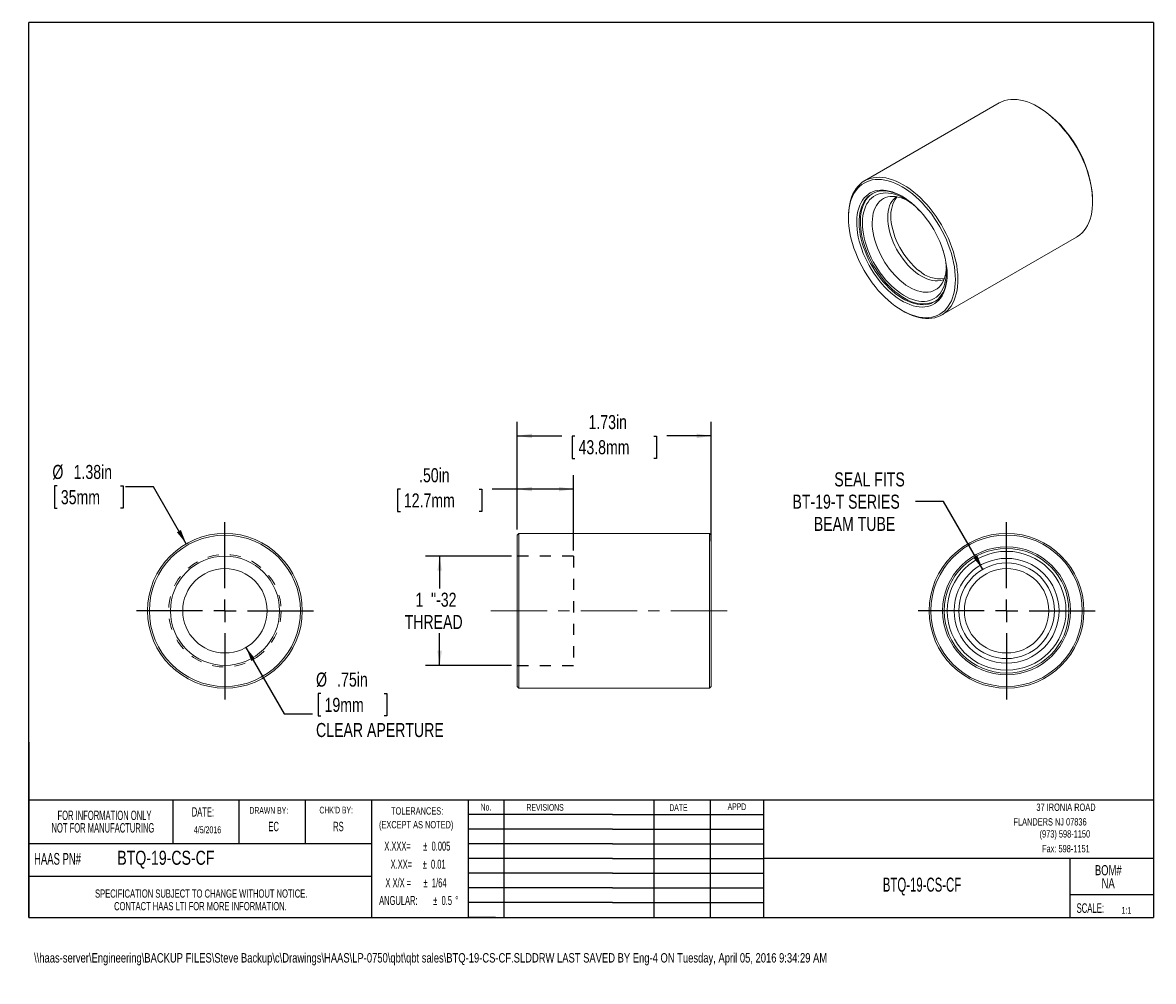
# Model space of a CAD drawing. Header units: inches. Extents: x 0.4 to 10.5, y -0.3 to 8.2.
import ezdxf

# ---------------------------------------------------------------- set-up
doc = ezdxf.new("R2010")
doc.units = ezdxf.units.IN
doc.header["$MEASUREMENT"] = 0
doc.linetypes.add('CENTERX2', pattern=[0.8, 0.5, -0.1, 0.1, -0.1])
doc.linetypes.add('HIDDEN', pattern=[0.075, 0.05, -0.025])
for name, color, linetype in [('BORDERA', 7, 'Continuous'), ('DIMENTION', 7, 'Continuous'), ('FORMAT', 7, 'Continuous'), ('SLD-0', 7, 'Continuous')]:
    doc.layers.add(name, color=color, linetype=linetype)
doc.styles.add('SLDTEXTSTYLE0', font='TXT', dxfattribs={"width": 0.7})
doc.styles.add('SLDTEXTSTYLE1', font='TXT', dxfattribs={"width": 0.605})
doc.styles.add('SLDTEXTSTYLE2', font='TXT', dxfattribs={"width": 0.575})
doc.styles.add('SLDTEXTSTYLE3', font='TXT', dxfattribs={"width": 0.75})
doc.dimstyles.new('SLDDIMSTYLE0', dxfattribs={"dimtxt": 0.125, "dimasz": 0.13, "dimexe": 0, "dimexo": 0.0625, "dimgap": 0.03125, "dimtad": 0, "dimtih": 1, "dimtoh": 1, "dimrnd": 1e-09, "dimzin": 4, "dimdsep": 46, "dimtxsty": 'SLDTEXTSTYLE3', "dimsah": 1, "dimcen": 0.09, "dimadec": 0, "dimazin": 1, "dimtfac": 1, "dimtofl": 0, "dimtmove": 0, "dimatfit": 3, "dimfxl": 1, "dimfrac": 2, "dimtolj": 1, "dimtzin": 12, "dimarcsym": 0})
doc.dimstyles.new('SLDDIMSTYLE1', dxfattribs={"dimtxt": 0.125, "dimasz": 0.13, "dimexe": 0, "dimexo": 0.0625, "dimgap": 0.03125, "dimtad": 0, "dimtih": 1, "dimtoh": 1, "dimdec": 0, "dimrnd": 1e-09, "dimzin": 12, "dimdsep": 46, "dimtxsty": 'SLDTEXTSTYLE3', "dimsah": 1, "dimcen": 0.09, "dimadec": 0, "dimazin": 3, "dimtfac": 1, "dimtdec": 0, "dimtofl": 0, "dimtmove": 0, "dimatfit": 3, "dimfxl": 1, "dimfrac": 2, "dimtolj": 1, "dimtzin": 12, "dimarcsym": 0})
doc.dimstyles.new('SLDDIMSTYLE2', dxfattribs={"dimtxt": 0.125, "dimasz": 0.13, "dimexe": 0, "dimexo": 0.0625, "dimgap": 0.03125, "dimtad": 0, "dimtih": 1, "dimtoh": 1, "dimrnd": 1e-09, "dimzin": 12, "dimdsep": 46, "dimtxsty": 'SLDTEXTSTYLE3', "dimsah": 1, "dimcen": 0.09, "dimadec": 0, "dimazin": 3, "dimtfac": 1, "dimtofl": 0, "dimtmove": 0, "dimatfit": 3, "dimfxl": 1, "dimfrac": 2, "dimtolj": 1, "dimtzin": 12, "dimarcsym": 0})
doc.dimstyles.new('SLDDIMSTYLE3', dxfattribs={"dimtxt": 0.125, "dimasz": 0.13, "dimexe": 0, "dimexo": 0.0625, "dimgap": 0.03125, "dimtad": 0, "dimtih": 1, "dimtoh": 1, "dimrnd": 1e-09, "dimzin": 12, "dimdsep": 46, "dimtxsty": 'SLDTEXTSTYLE3', "dimsah": 1, "dimcen": 0, "dimadec": 0, "dimazin": 3, "dimtfac": 1, "dimtofl": 0, "dimtmove": 0, "dimatfit": 3, "dimfxl": 1, "dimfrac": 2, "dimtolj": 1, "dimtzin": 12, "dimarcsym": 0})
doc.dimstyles.new('SLDDIMSTYLE4', dxfattribs={"dimtxt": 0.125, "dimasz": 0.13, "dimexe": 0, "dimexo": 0.0625, "dimgap": 0.03125, "dimtad": 0, "dimtih": 1, "dimtoh": 1, "dimrnd": 1e-09, "dimzin": 12, "dimdsep": 46, "dimtxsty": 'SLDTEXTSTYLE3', "dimsah": 1, "dimcen": 0, "dimadec": 0, "dimazin": 3, "dimtfac": 1, "dimtofl": 0, "dimtmove": 0, "dimatfit": 3, "dimfxl": 1, "dimfrac": 2, "dimtolj": 1, "dimtzin": 12, "dimarcsym": 0})

# ---------------------------------------------------------------- blocks, each defined once
blk = doc.blocks.new('SW_NOTE_0')
at = {"layer": 'FORMAT', "color": 0, "char_height": 0.09, "attachment_point": 2, "style": 'SLDTEXTSTYLE0'}
for s, insert in [('BOM#', (0.176, 0.116)), ('NA', (0.175, 0))]:
    blk.add_mtext(s, dxfattribs=dict(at, insert=insert))
blk = doc.blocks.new('SW_NOTE_1')
at = {"layer": 'FORMAT', "color": 0, "char_height": 0.08333, "attachment_point": 2, "style": 'SLDTEXTSTYLE1'}
for s, insert in [('FOR INFORMATION ONLY', (0.568, 0.107)), ('NOT FOR MANUFACTURING', (0.554, -0.004))]:
    blk.add_mtext(s, dxfattribs=dict(at, insert=insert))
blk = doc.blocks.new('SW_NOTE_2')
at = {"layer": 'FORMAT', "color": 0, "char_height": 0.08, "attachment_point": 1, "style": 'SLDTEXTSTYLE1'}
for s, insert in [('ANGULAR:', (0, 0.103)), ('%%p', (0.481, 0.103)), ('0.5', (0.555, 0.103)), ('%%d', (0.677, 0.103))]:
    blk.add_mtext(s, dxfattribs=dict(at, insert=insert))
blk = doc.blocks.new('SW_NOTE_3')
at = {"layer": 'FORMAT', "color": 0, "char_height": 0.08, "attachment_point": 1, "style": 'SLDTEXTSTYLE1'}
for s, insert in [('X.XXX=', (0, 0.103)), ('%%p', (0.346, 0.103)), ('0.005', (0.42, 0.103))]:
    blk.add_mtext(s, dxfattribs=dict(at, insert=insert))
blk = doc.blocks.new('SW_NOTE_4')
at = {"layer": 'FORMAT', "color": 0, "char_height": 0.08, "attachment_point": 1, "style": 'SLDTEXTSTYLE1'}
for s, insert in [('X.XX=', (0, 0.103)), ('%%p', (0.285, 0.103)), ('0.01', (0.359, 0.103))]:
    blk.add_mtext(s, dxfattribs=dict(at, insert=insert))
blk = doc.blocks.new('SW_NOTE_5')
at = {"layer": 'FORMAT', "color": 0, "char_height": 0.08, "attachment_point": 1}
for s, insert, style in [('X X/X =', (0, 0.103), 'SLDTEXTSTYLE2'), ('%%p', (0.339, 0.103), 'SLDTEXTSTYLE1'), ('1/64', (0.413, 0.103), 'SLDTEXTSTYLE1')]:
    blk.add_mtext(s, dxfattribs=dict(at, insert=insert, style=style))
blk = doc.blocks.new('SW_NOTE_6')
at = {"layer": 'FORMAT', "color": 0, "char_height": 0.073, "attachment_point": 2, "style": 'SLDTEXTSTYLE1'}
for s, insert in [('SPECIFICATION SUBJECT TO CHANGE WITHOUT NOTICE.', (1.374, 0.094)), ('CONTACT HAAS LTI FOR MORE INFORMATION.', (1.367, -0.018))]:
    blk.add_mtext(s, dxfattribs=dict(at, insert=insert))
blk = doc.blocks.new('_D')
at = {"layer": 'FORMAT'}
for p, q in [((4.844, 3.697), (4.844, 4.18)), ((5.344, 3.509), (5.344, 4.18)), ((3.805, 4.054), (3.779, 4.054)), ((3.779, 4.054), (3.779, 3.856)), ((4.504, 4.054), (4.529, 4.054)), ((4.529, 4.054), (4.529, 3.856)), ((4.844, 4.055), (4.62, 4.055)), ((5.344, 4.055), (4.844, 4.055)), ((3.779, 3.856), (3.805, 3.856)), ((4.529, 3.856), (4.504, 3.856))]:
    blk.add_line(p, q, dxfattribs=at)
for points in [[(4.844, 4.055), (4.974, 4.035), (4.974, 4.075)], [(5.344, 4.055), (5.214, 4.075), (5.214, 4.035)]]:
    blk.add_solid(points, dxfattribs=at)
at = {"layer": 'FORMAT', "char_height": 0.125, "attachment_point": 1, "style": 'SLDTEXTSTYLE3'}
for s, insert in [('.50in', (3.971, 4.241)), ('12.7mm', (3.836, 4.017))]:
    blk.add_mtext(s, dxfattribs=dict(at, insert=insert))
blk = doc.blocks.new('_D_1')
at = {"layer": 'FORMAT'}
for p, q in [((4.794, 3.459), (4.029, 3.459)), ((4.154, 3.459), (4.154, 3.173)), ((4.154, 2.489), (4.154, 2.776)), ((4.794, 2.489), (4.029, 2.489))]:
    blk.add_line(p, q, dxfattribs=at)
for points in [[(4.154, 3.459), (4.134, 3.329), (4.174, 3.329)], [(4.154, 2.489), (4.174, 2.619), (4.134, 2.619)]]:
    blk.add_solid(points, dxfattribs=at)
at = {"layer": 'FORMAT', "char_height": 0.125, "attachment_point": 1, "style": 'SLDTEXTSTYLE3'}
for s, insert in [('1', (3.939, 3.135)), ('"-32', (4.078, 3.135)), ('THREAD', (3.843, 2.937))]:
    blk.add_mtext(s, dxfattribs=dict(at, insert=insert))
blk = doc.blocks.new('_D_2')
at = {"layer": 'FORMAT'}
for p, q in [((4.844, 3.697), (4.844, 4.653)), ((6.569, 3.593), (6.569, 4.653)), ((4.844, 4.528), (5.241, 4.528)), ((5.357, 4.527), (5.332, 4.527)), ((5.332, 4.527), (5.332, 4.328)), ((6.057, 4.527), (6.082, 4.527)), ((6.082, 4.527), (6.082, 4.328)), ((6.569, 4.528), (6.173, 4.528)), ((5.332, 4.328), (5.357, 4.328)), ((6.082, 4.328), (6.057, 4.328))]:
    blk.add_line(p, q, dxfattribs=at)
for points in [[(4.844, 4.528), (4.974, 4.508), (4.974, 4.548)], [(6.569, 4.528), (6.439, 4.548), (6.439, 4.508)]]:
    blk.add_solid(points, dxfattribs=at)
at = {"layer": 'FORMAT', "char_height": 0.125, "attachment_point": 1, "style": 'SLDTEXTSTYLE3'}
for s, insert in [('1.73in', (5.478, 4.713)), ('43.8mm', (5.389, 4.49))]:
    blk.add_mtext(s, dxfattribs=dict(at, insert=insert))
blk = doc.blocks.new('_D_3')
at = {"layer": 'FORMAT'}
for p, q in [((0.754, 4.083), (0.729, 4.083)), ((0.729, 4.083), (0.729, 3.885)), ((1.315, 4.083), (1.341, 4.083)), ((1.341, 4.083), (1.341, 3.885)), ((1.61, 4.074), (1.36, 4.074)), ((1.901, 3.57), (1.61, 4.074)), ((0.729, 3.885), (0.754, 3.885)), ((1.341, 3.885), (1.315, 3.885))]:
    blk.add_line(p, q, dxfattribs=at)
blk.add_solid([(1.901, 3.57), (1.853, 3.692), (1.818, 3.672)], dxfattribs=at)
at = {"layer": 'FORMAT', "char_height": 0.125, "attachment_point": 1, "style": 'SLDTEXTSTYLE3'}
for s, insert in [('%%c', (0.711, 4.27)), ('1.38in', (0.9, 4.27)), ('35mm', (0.786, 4.046))]:
    blk.add_mtext(s, dxfattribs=dict(at, insert=insert))
blk = doc.blocks.new('_D_4')
at = {"layer": 'FORMAT'}
for p, q in [((2.432, 2.649), (2.773, 2.058)), ((3.099, 2.238), (3.074, 2.238)), ((3.074, 2.238), (3.074, 2.04)), ((3.66, 2.238), (3.685, 2.238)), ((3.685, 2.238), (3.685, 2.04)), ((2.773, 2.058), (3.023, 2.058)), ((3.074, 2.04), (3.099, 2.04)), ((3.685, 2.04), (3.66, 2.04))]:
    blk.add_line(p, q, dxfattribs=at)
blk.add_solid([(2.432, 2.649), (2.48, 2.527), (2.514, 2.547)], dxfattribs=at)
at = {"layer": 'FORMAT', "char_height": 0.125, "attachment_point": 1, "style": 'SLDTEXTSTYLE3'}
for s, insert in [('%%c', (3.055, 2.425)), ('.75in', (3.243, 2.425)), ('19mm', (3.131, 2.201)), ('CLEAR APERTURE', (3.055, 1.977))]:
    blk.add_mtext(s, dxfattribs=dict(at, insert=insert))
blk = doc.blocks.new('SW_CENTERMARKSYMBOL_0')
at = {"layer": 'FORMAT', "color": 0}
for p, q in [((0, 0.2), (0, 0.7875)), ((-0.2, 0), (-0.7875, 0)), ((0, 0), (-0.1, 0)), ((0, 0), (0, 0.1)), ((0, 0), (0, -0.1)), ((0, 0), (0.1, 0)), ((0.2, 0), (0.7875, 0)), ((0, -0.2), (0, -0.7875))]:
    blk.add_line(p, q, dxfattribs=at)
blk = doc.blocks.new('_D_5')
at = {"layer": 'FORMAT'}
for p, q in [((8.635, 3.944), (8.385, 3.944)), ((8.983, 3.342), (8.635, 3.944))]:
    blk.add_line(p, q, dxfattribs=at)
blk.add_solid([(8.983, 3.342), (8.935, 3.465), (8.9, 3.445)], dxfattribs=at)
at = {"layer": 'FORMAT', "char_height": 0.125, "attachment_point": 1, "style": 'SLDTEXTSTYLE3'}
for s, insert in [('SEAL FITS', (7.663, 4.204)), ('BT-19-T SERIES', (7.291, 4.006)), ('BEAM TUBE', (7.481, 3.808))]:
    blk.add_mtext(s, dxfattribs=dict(at, insert=insert))
blk = doc.blocks.new('SW_CENTERMARKSYMBOL_1')
at = {"layer": 'FORMAT', "color": 0}
for p, q in [((0, 0.2), (0, 0.7875)), ((-0.2, 0), (-0.7875, 0)), ((0, 0), (-0.1, 0)), ((0, 0), (0, 0.1)), ((0, 0), (0, -0.1)), ((0, 0), (0.1, 0)), ((0.2, 0), (0.7875, 0)), ((0, -0.2), (0, -0.7875))]:
    blk.add_line(p, q, dxfattribs=at)

msp = doc.modelspace()

# ---------------------------------------------------------------- linework, layer by layer
at = {"color": 7, "linetype": 'Continuous', "lineweight": 15}
for p, q in [((9.13, 7.486), (7.932, 6.794)), ((9.485, 7.445), (9.474, 7.452)), ((9.96, 6.61), (9.96, 6.622)), ((7.789, 6.479), (7.789, 6.467)), ((8.619, 5.603), (9.817, 6.295)), ((8.264, 5.643), (8.275, 5.637)), ((4.859, 3.662), (4.844, 3.647)), ((4.844, 2.302), (4.844, 3.647)), ((6.554, 3.662), (4.859, 3.662)), ((4.859, 3.662), (4.859, 2.287)), ((6.569, 3.647), (6.554, 3.662)), ((6.554, 2.287), (6.554, 3.662)), ((6.569, 3.647), (6.569, 2.302)), ((4.844, 2.302), (4.859, 2.287)), ((4.859, 2.287), (6.554, 2.287)), ((6.554, 2.287), (6.569, 2.302))]:
    msp.add_line(p, q, dxfattribs=at)
at = {"color": 7, "linetype": 'Continuous', "lineweight": 15, "flags": 128}
for points in [[(9.474, 7.452), (9.442, 7.469), (9.411, 7.483), (9.38, 7.495), (9.349, 7.505), (9.319, 7.512), (9.289, 7.516), (9.261, 7.518), (9.233, 7.517), (9.206, 7.513), (9.18, 7.507), (9.156, 7.499), (9.133, 7.487), (9.13, 7.486)], [(9.817, 6.295), (9.826, 6.3), (9.847, 6.315), (9.866, 6.332), (9.884, 6.352), (9.9, 6.374), (9.914, 6.398), (9.927, 6.425), (9.937, 6.453), (9.946, 6.483), (9.952, 6.515), (9.957, 6.548), (9.959, 6.583), (9.96, 6.619), (9.958, 6.656), (9.955, 6.694), (9.949, 6.733), (9.942, 6.773), (9.932, 6.813), (9.921, 6.854), (9.907, 6.894), (9.892, 6.935), (9.875, 6.975), (9.857, 7.015), (9.836, 7.055), (9.815, 7.094), (9.792, 7.132), (9.767, 7.169), (9.741, 7.205), (9.714, 7.239), (9.687, 7.272), (9.658, 7.304), (9.628, 7.333), (9.598, 7.361), (9.568, 7.387), (9.537, 7.411), (9.505, 7.432), (9.474, 7.452)], [(7.789, 6.479), (7.789, 6.488), (7.791, 6.524), (7.794, 6.558), (7.8, 6.59), (7.807, 6.621), (7.817, 6.65), (7.828, 6.678), (7.842, 6.703), (7.857, 6.726), (7.874, 6.747), (7.892, 6.765), (7.912, 6.782), (7.934, 6.796), (7.957, 6.807), (7.982, 6.816), (8.008, 6.822), (8.034, 6.825), (8.062, 6.826), (8.091, 6.824), (8.12, 6.82), (8.151, 6.813), (8.181, 6.804), (8.212, 6.792), (8.244, 6.777), (8.275, 6.76)], [(8.265, 6.742), (8.233, 6.758), (8.202, 6.773), (8.172, 6.785), (8.141, 6.794), (8.112, 6.801), (8.083, 6.805), (8.054, 6.806), (8.027, 6.805), (8, 6.802), (7.975, 6.795), (7.951, 6.786), (7.928, 6.775), (7.907, 6.761), (7.887, 6.744), (7.869, 6.726), (7.853, 6.705), (7.838, 6.681), (7.825, 6.656), (7.814, 6.629), (7.805, 6.6), (7.798, 6.569), (7.793, 6.536), (7.79, 6.502), (7.789, 6.467), (7.79, 6.43), (7.793, 6.393), (7.798, 6.354), (7.805, 6.315), (7.814, 6.276), (7.825, 6.236), (7.838, 6.196), (7.853, 6.156), (7.869, 6.116), (7.887, 6.076), (7.907, 6.037), (7.928, 5.998), (7.951, 5.96), (7.975, 5.924), (8, 5.888), (8.027, 5.854), (8.054, 5.821), (8.083, 5.79), (8.112, 5.761), (8.141, 5.733), (8.172, 5.707), (8.202, 5.684), (8.233, 5.662), (8.265, 5.643), (8.296, 5.626), (8.327, 5.612), (8.357, 5.6), (8.388, 5.591), (8.417, 5.584), (8.447, 5.58), (8.475, 5.578), (8.502, 5.58), (8.529, 5.583), (8.554, 5.59), (8.578, 5.599), (8.601, 5.61), (8.622, 5.624), (8.642, 5.64), (8.66, 5.659), (8.676, 5.68), (8.691, 5.703), (8.704, 5.729), (8.715, 5.756), (8.724, 5.785), (8.731, 5.816), (8.736, 5.849), (8.739, 5.883), (8.74, 5.918), (8.739, 5.954), (8.736, 5.992), (8.731, 6.03), (8.724, 6.069), (8.715, 6.109), (8.704, 6.149), (8.691, 6.189), (8.676, 6.229), (8.66, 6.269), (8.642, 6.309), (8.622, 6.348), (8.601, 6.387), (8.578, 6.424), (8.554, 6.461), (8.529, 6.497), (8.502, 6.531), (8.475, 6.564), (8.447, 6.595), (8.417, 6.624), (8.388, 6.652), (8.357, 6.678), (8.327, 6.701), (8.296, 6.722), (8.265, 6.742)], [(8.275, 6.76), (8.307, 6.741), (8.338, 6.719), (8.369, 6.695), (8.4, 6.669), (8.43, 6.642), (8.459, 6.612), (8.488, 6.58), (8.516, 6.547), (8.543, 6.513), (8.568, 6.477), (8.593, 6.44), (8.616, 6.402), (8.638, 6.363), (8.658, 6.324), (8.677, 6.283), (8.694, 6.243), (8.709, 6.202), (8.722, 6.162), (8.733, 6.121), (8.743, 6.081), (8.751, 6.041), (8.756, 6.002), (8.76, 5.964), (8.761, 5.927), (8.761, 5.891), (8.758, 5.856), (8.754, 5.823), (8.747, 5.791), (8.738, 5.761), (8.728, 5.733), (8.716, 5.707), (8.701, 5.682), (8.685, 5.66), (8.668, 5.641), (8.648, 5.623), (8.627, 5.608), (8.605, 5.596), (8.581, 5.586), (8.556, 5.578), (8.529, 5.573), (8.502, 5.571), (8.474, 5.571), (8.445, 5.575), (8.415, 5.58), (8.384, 5.588), (8.354, 5.599), (8.322, 5.613), (8.291, 5.628), (8.275, 5.637)], [(8.265, 6.657), (8.293, 6.64), (8.321, 6.62), (8.349, 6.598), (8.377, 6.574), (8.404, 6.548), (8.43, 6.521), (8.455, 6.491), (8.48, 6.461), (8.503, 6.429), (8.526, 6.395), (8.547, 6.361), (8.566, 6.326), (8.584, 6.29), (8.601, 6.254), (8.615, 6.218), (8.628, 6.181), (8.64, 6.144), (8.649, 6.108), (8.656, 6.072), (8.662, 6.037), (8.665, 6.002), (8.667, 5.968), (8.666, 5.936), (8.664, 5.905), (8.659, 5.875), (8.653, 5.847), (8.644, 5.82), (8.634, 5.796), (8.622, 5.773), (8.608, 5.752), (8.593, 5.734), (8.575, 5.718), (8.556, 5.704), (8.536, 5.693), (8.515, 5.684), (8.492, 5.678), (8.468, 5.674), (8.443, 5.673), (8.417, 5.674), (8.39, 5.678), (8.363, 5.685), (8.335, 5.694), (8.307, 5.706), (8.279, 5.72), (8.25, 5.736), (8.222, 5.755), (8.194, 5.776), (8.166, 5.799), (8.139, 5.824), (8.112, 5.85), (8.086, 5.879), (8.061, 5.909), (8.037, 5.94), (8.014, 5.973), (7.993, 6.006), (7.973, 6.041), (7.954, 6.077), (7.937, 6.113), (7.921, 6.149), (7.907, 6.186), (7.895, 6.222), (7.885, 6.259), (7.876, 6.295), (7.87, 6.331), (7.865, 6.366), (7.863, 6.4), (7.862, 6.433), (7.864, 6.465), (7.867, 6.495), (7.873, 6.524), (7.88, 6.552), (7.89, 6.577), (7.901, 6.601), (7.914, 6.622), (7.929, 6.642), (7.945, 6.659), (7.963, 6.674), (7.983, 6.687), (8.004, 6.697), (8.026, 6.704), (8.049, 6.709), (8.074, 6.712), (8.099, 6.711), (8.125, 6.709), (8.152, 6.703), (8.18, 6.696), (8.208, 6.685), (8.236, 6.672), (8.265, 6.657)], [(8.27, 6.654), (8.247, 6.666), (8.219, 6.679), (8.191, 6.689), (8.164, 6.697), (8.137, 6.702), (8.111, 6.704), (8.085, 6.704), (8.061, 6.701), (8.038, 6.696), (8.016, 6.687), (7.996, 6.677), (7.977, 6.664), (7.959, 6.648), (7.943, 6.63), (7.929, 6.61), (7.917, 6.588), (7.906, 6.564), (7.898, 6.537), (7.891, 6.509), (7.887, 6.48), (7.884, 6.449), (7.883, 6.416), (7.885, 6.383), (7.889, 6.348), (7.894, 6.313), (7.902, 6.277), (7.911, 6.241), (7.923, 6.205), (7.936, 6.168), (7.951, 6.132), (7.968, 6.096), (7.986, 6.06), (8.006, 6.026), (8.027, 5.992), (8.05, 5.959), (8.073, 5.927), (8.098, 5.897), (8.124, 5.869), (8.15, 5.842), (8.177, 5.817), (8.205, 5.794), (8.233, 5.773), (8.261, 5.755), (8.289, 5.738), (8.318, 5.724), (8.346, 5.713), (8.373, 5.704), (8.4, 5.698), (8.427, 5.694), (8.452, 5.693), (8.477, 5.694), (8.501, 5.698), (8.523, 5.705), (8.545, 5.715), (8.564, 5.726), (8.583, 5.741), (8.599, 5.758), (8.614, 5.777), (8.628, 5.798), (8.639, 5.821), (8.649, 5.846), (8.656, 5.873), (8.662, 5.902), (8.665, 5.933), (8.667, 5.964), (8.667, 5.966)], [(8.286, 5.753), (8.258, 5.77), (8.23, 5.79), (8.202, 5.812), (8.175, 5.836), (8.148, 5.862), (8.122, 5.889), (8.097, 5.919), (8.073, 5.95), (8.049, 5.982), (8.028, 6.015), (8.007, 6.049), (7.988, 6.085), (7.97, 6.12), (7.955, 6.156), (7.94, 6.193), (7.928, 6.229), (7.918, 6.266), (7.909, 6.302), (7.902, 6.337), (7.898, 6.372), (7.895, 6.406), (7.895, 6.439), (7.896, 6.471), (7.9, 6.501), (7.905, 6.53), (7.913, 6.557), (7.923, 6.583), (7.934, 6.606), (7.947, 6.627), (7.962, 6.646), (7.979, 6.663), (7.997, 6.677), (8.004, 6.682)], [(8.435, 6.515), (8.416, 6.535), (8.39, 6.56), (8.363, 6.583), (8.336, 6.604), (8.308, 6.623), (8.281, 6.64), (8.253, 6.654), (8.226, 6.666), (8.199, 6.675), (8.172, 6.682), (8.146, 6.686), (8.121, 6.687), (8.097, 6.686), (8.074, 6.682), (8.052, 6.676), (8.031, 6.667), (8.011, 6.655), (7.993, 6.641), (7.977, 6.625), (7.963, 6.606), (7.95, 6.586), (7.939, 6.563), (7.93, 6.538), (7.923, 6.511), (7.917, 6.483), (7.914, 6.453), (7.913, 6.422), (7.914, 6.39), (7.917, 6.356), (7.922, 6.322), (7.929, 6.287), (7.938, 6.252), (7.949, 6.216), (7.961, 6.181), (7.976, 6.145), (7.992, 6.11), (8.01, 6.075), (8.029, 6.041), (8.05, 6.008), (8.072, 5.976), (8.095, 5.946), (8.119, 5.916), (8.144, 5.889), (8.17, 5.863), (8.197, 5.839), (8.224, 5.816), (8.224, 5.816)], [(8.309, 6.622), (8.308, 6.623), (8.282, 6.635), (8.257, 6.644), (8.232, 6.65), (8.208, 6.655), (8.184, 6.656), (8.161, 6.655), (8.14, 6.651), (8.119, 6.645), (8.1, 6.636), (8.082, 6.624), (8.066, 6.61), (8.051, 6.594), (8.038, 6.576), (8.027, 6.555), (8.018, 6.533), (8.01, 6.508), (8.005, 6.482), (8.002, 6.454), (8, 6.425), (8.001, 6.395), (8.004, 6.364), (8.008, 6.331), (8.015, 6.299), (8.024, 6.266), (8.034, 6.232), (8.047, 6.199), (8.061, 6.166), (8.077, 6.133), (8.094, 6.101), (8.113, 6.069), (8.133, 6.039), (8.154, 6.009), (8.177, 5.982), (8.2, 5.955), (8.224, 5.931), (8.249, 5.908), (8.274, 5.887)], [(8.215, 6.654), (8.203, 6.644), (8.188, 6.629), (8.175, 6.612), (8.164, 6.592), (8.155, 6.571), (8.148, 6.548), (8.143, 6.523), (8.14, 6.496), (8.139, 6.468), (8.14, 6.439), (8.143, 6.409), (8.148, 6.378), (8.155, 6.346), (8.164, 6.314), (8.174, 6.282), (8.187, 6.25), (8.201, 6.218), (8.217, 6.187), (8.235, 6.157), (8.254, 6.127), (8.274, 6.099), (8.295, 6.072), (8.317, 6.046), (8.34, 6.022), (8.364, 6), (8.389, 5.98)], [(8.223, 6.652), (8.216, 6.645), (8.203, 6.628), (8.192, 6.608), (8.183, 6.587), (8.176, 6.564), (8.171, 6.539), (8.167, 6.512), (8.166, 6.484), (8.167, 6.455), (8.17, 6.425), (8.175, 6.394), (8.182, 6.362), (8.191, 6.33), (8.202, 6.298), (8.214, 6.266), (8.229, 6.234), (8.245, 6.203), (8.262, 6.173), (8.281, 6.143), (8.301, 6.115), (8.323, 6.088), (8.345, 6.062), (8.368, 6.038), (8.392, 6.016), (8.416, 5.996)], [(8.224, 5.816), (8.251, 5.796), (8.278, 5.779), (8.306, 5.763), (8.333, 5.75), (8.361, 5.74), (8.388, 5.732), (8.414, 5.726), (8.439, 5.723), (8.464, 5.723), (8.488, 5.726), (8.511, 5.731), (8.532, 5.739), (8.552, 5.749), (8.571, 5.761), (8.588, 5.777), (8.603, 5.794), (8.617, 5.814), (8.629, 5.836), (8.639, 5.86), (8.647, 5.885), (8.653, 5.913), (8.657, 5.942), (8.66, 5.973), (8.66, 6.004), (8.658, 6.037), (8.654, 6.071), (8.648, 6.106), (8.64, 6.141), (8.63, 6.176), (8.629, 6.179)], [(8.274, 5.887), (8.3, 5.868), (8.326, 5.852), (8.352, 5.838), (8.378, 5.826), (8.403, 5.817), (8.428, 5.81), (8.452, 5.806), (8.476, 5.804), (8.499, 5.806), (8.521, 5.809), (8.541, 5.816), (8.56, 5.825), (8.578, 5.836), (8.594, 5.85), (8.609, 5.866), (8.622, 5.885), (8.633, 5.905), (8.642, 5.928), (8.65, 5.952), (8.655, 5.978), (8.658, 6.006), (8.659, 6.016)], [(8.389, 5.98), (8.413, 5.962), (8.438, 5.947), (8.463, 5.934), (8.487, 5.923), (8.512, 5.915), (8.536, 5.909), (8.559, 5.906), (8.581, 5.905), (8.603, 5.908), (8.623, 5.912), (8.639, 5.919)]]:
    msp.add_lwpolyline(points, dxfattribs=at)
at = {"color": 7, "linetype": 'Continuous', "lineweight": 15}
for centre, radius in [((2.245, 2.974), 0.688), ((2.245, 2.974), 0.672), ((9.195, 2.974), 0.688), ((9.195, 2.974), 0.673), ((9.195, 2.974), 0.569), ((9.195, 2.974), 0.554), ((2.245, 2.974), 0.485), ((9.195, 2.974), 0.528), ((9.195, 2.974), 0.466), ((2.245, 2.974), 0.375), ((9.195, 2.974), 0.425), ((9.195, 2.974), 0.375)]:
    msp.add_circle(centre, radius, dxfattribs=at)
at = {"color": 7, "linetype": 'HIDDEN', "lineweight": 0}
msp.add_circle((2.245, 2.974), 0.5, dxfattribs=at)
at = {"color": 7, "linetype": 'Continuous', "lineweight": 15}
for centre, radius, start, end in [((8.928, 6.575), 1.033, 2.6023, 57.3977), ((8.603, 6.198), 0.275, 227.2368, 278.1601), ((8.45, 5.987), 0.286, 235.0444, 292.0952)]:
    msp.add_arc(centre, radius, start, end, dxfattribs=at)
at = {"layer": 'BORDERA', "color": 7, "linetype": 'Continuous'}
for p, q in [((0.5, 0.25), (0.5, 8.2)), ((10.5, 8.2), (0.5, 8.2)), ((10.5, 8.2), (10.5, 0.25)), ((0.5, 1.808), (0.5, 0.25)), ((4.408, 1.296), (4.408, 0.25)), ((4.724, 1.291), (4.724, 0.245)), ((6.058, 1.296), (6.058, 0.25)), ((6.559, 1.296), (6.559, 0.25)), ((4.651, 1.165), (4.408, 1.165)), ((5.69, 1.165), (4.651, 1.165)), ((5.69, 1.165), (6.681, 1.165)), ((6.681, 1.165), (7.035, 1.165)), ((4.651, 1.035), (4.408, 1.035)), ((5.69, 1.035), (4.651, 1.035)), ((5.69, 1.035), (6.681, 1.035)), ((6.681, 1.035), (7.035, 1.035)), ((4.651, 0.904), (4.408, 0.904)), ((5.69, 0.904), (4.651, 0.904)), ((5.69, 0.904), (6.681, 0.904)), ((6.681, 0.904), (7.035, 0.904)), ((4.651, 0.773), (4.408, 0.773)), ((5.69, 0.773), (4.651, 0.773)), ((5.69, 0.773), (6.681, 0.773)), ((6.681, 0.773), (7.035, 0.773)), ((7.035, 0.775), (10.5, 0.775)), ((9.76, 0.25), (9.76, 0.775)), ((4.651, 0.642), (4.408, 0.642)), ((5.69, 0.642), (4.651, 0.642)), ((5.69, 0.642), (6.681, 0.642)), ((6.681, 0.642), (7.035, 0.642)), ((4.651, 0.512), (4.408, 0.512)), ((5.69, 0.512), (4.651, 0.512)), ((5.69, 0.512), (4.67, 0.512)), ((5.69, 0.512), (6.681, 0.512)), ((6.438, 0.512), (6.681, 0.512)), ((6.681, 0.512), (7.035, 0.512)), ((9.76, 0.453), (10.5, 0.453)), ((4.651, 0.381), (4.408, 0.381)), ((5.69, 0.381), (4.651, 0.381)), ((5.69, 0.381), (6.681, 0.381)), ((6.681, 0.381), (7.035, 0.381)), ((0.5, 0.25), (10.5, 0.25)), ((4.408, 0.25), (10.5, 0.25)), ((4.651, 0.25), (4.408, 0.25)), ((4.651, 0.25), (6.681, 0.25)), ((6.681, 0.25), (7.424, 0.25))]:
    msp.add_line(p, q, dxfattribs=at)
at = {"layer": 'DIMENTION', "color": 7, "linetype": 'Continuous'}
for p, q in [((10.5, 1.292), (0.5, 1.292)), ((1.782, 1.296), (1.782, 0.906)), ((3.547, 1.296), (3.547, 0.25)), ((7.035, 0.25), (7.035, 1.296)), ((0.5, 0.906), (3.547, 0.906))]:
    msp.add_line(p, q, dxfattribs=at)
at = {"layer": 'FORMAT', "linetype": 'HIDDEN'}
for p, q in [((5.344, 3.459), (4.844, 3.459)), ((5.344, 3.459), (5.344, 2.489)), ((4.844, 2.489), (5.344, 2.489))]:
    msp.add_line(p, q, dxfattribs=at)
at = {"layer": 'FORMAT', "linetype": 'CENTERX2', "lineweight": 0}
msp.add_line((4.609, 2.974), (6.804, 2.974), dxfattribs=at)
at = {"layer": 'SLD-0'}
for p, q in [((2.37, 1.292), (2.37, 0.906)), ((2.958, 1.292), (2.958, 0.906)), ((0.5, 0.617), (3.547, 0.617))]:
    msp.add_line(p, q, dxfattribs=at)

# ---------------------------------------------------------------- block references
at = {"layer": 'FORMAT'}
for name, p in [('SW_CENTERMARKSYMBOL_0', (2.245, 2.974)), ('SW_CENTERMARKSYMBOL_1', (9.195, 2.974)), ('SW_NOTE_1', (0.606, 1.091)), ('SW_NOTE_3', (3.662, 0.82)), ('SW_NOTE_4', (3.718, 0.659)), ('SW_NOTE_0', (9.923, 0.598)), ('SW_NOTE_5', (3.672, 0.494)), ('SW_NOTE_6', (0.66, 0.404)), ('SW_NOTE_2', (3.616, 0.337))]:
    msp.add_blockref(name, p, dxfattribs=at)

# ---------------------------------------------------------------- texts
for s, insert, char_height, attachment_point, style in [('DATE:', (1.95, 1.229), 0.0833, 1, 'SLDTEXTSTYLE1'), ('DRAWN BY:', (2.463, 1.23), 0.06, 1, 'SLDTEXTSTYLE1'), ("CHK'D BY:", (3.085, 1.233), 0.06, 1, 'SLDTEXTSTYLE1'), ('TOLERANCES:', (3.722, 1.228), 0.065, 1, 'SLDTEXTSTYLE1'), ('No.', (4.566, 1.259), 0.06, 2, 'SLDTEXTSTYLE1'), ('REVISIONS', (5.092, 1.257), 0.06, 2, 'SLDTEXTSTYLE1'), ('DATE', (6.277, 1.255), 0.06, 2, 'SLDTEXTSTYLE1'), ('APPD', (6.797, 1.263), 0.06, 2, 'SLDTEXTSTYLE1'), ('37 IRONIA ROAD', (9.723, 1.261), 0.065, 2, 'SLDTEXTSTYLE1'), ('(EXCEPT AS NOTED)', (3.615, 1.106), 0.065, 1, 'SLDTEXTSTYLE1'), ('FLANDERS NJ 07836', (9.256, 1.131), 0.065, 1, 'SLDTEXTSTYLE1'), ('4/5/2016', (2.09, 1.059), 0.0616, 2, 'SLDTEXTSTYLE1'), ('EC', (2.678, 1.099), 0.0833, 2, 'SLDTEXTSTYLE1'), ('RS', (3.254, 1.099), 0.0833, 2, 'SLDTEXTSTYLE1'), ('(973) 598-1150', (9.713, 1.024), 0.065, 2, 'SLDTEXTSTYLE1'), ('HAAS PN#', (0.548, 0.822), 0.1042, 1, 'SLDTEXTSTYLE1'), ('BTQ-19-CS-CF', (1.288, 0.842), 0.125, 1, 'SLDTEXTSTYLE3'), ('Fax: 598-1151', (9.722, 0.893), 0.065, 2, 'SLDTEXTSTYLE1'), ('BTQ-19-CS-CF', (8.443, 0.603), 0.125, 2, 'SLDTEXTSTYLE1'), ('SCALE:', (9.817, 0.375), 0.085, 1, 'SLDTEXTSTYLE1'), ('1:1', (10.217, 0.343), 0.0616, 1, 'SLDTEXTSTYLE1'), ('\\\\\\\\haas-server\\\\Engineering\\\\BACKUP FILES\\\\Steve Backup\\\\c\\\\Drawings\\\\HAAS\\\\LP-0750\\\\qbt\\\\qbt sales\\\\BTQ-19-CS-CF.SLDDRW LAST SAVED BY Eng-4 ON Tuesday, April 05, 2016 9:34:29 AM', (0.548, -0.068), 0.083333, 1, 'SLDTEXTSTYLE3')]:
    msp.add_mtext(s, dxfattribs=dict(at, insert=insert, char_height=char_height, attachment_point=attachment_point, style=style))

# ---------------------------------------------------------------- dimensions: what is measured, and where the dimension line sits
for base, p1, p2, dimstyle, picture, middle in [((6.569429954, 4.527853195), (4.844429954, 3.646711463), (6.569429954, 3.543211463), 'SLDDIMSTYLE2', '_D_2', (5.706929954, 4.527853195)), ((4.844, 4.055), (5.344, 3.459), (4.844, 3.647), 'SLDDIMSTYLE0', '_D', (4.154, 4.055))]:
    dim = msp.add_linear_dim(base=base, p1=p1, p2=p2, dimstyle=dimstyle, dxfattribs=at)
    dim.commit()
    dim.dimension.update_dxf_attribs({"geometry": picture, "text_midpoint": middle, "dimtype": 160})
dim = msp.add_diameter_dim_2p(p1=(2.588, 2.379), p2=(1.901, 3.57), dimstyle='SLDDIMSTYLE3', dxfattribs=at)
dim.commit()
dim.dimension.update_dxf_attribs({"geometry": '_D_3', "text_midpoint": (1.035, 4.065), "dimtype": 163})
dim = msp.add_diameter_dim_2p(p1=(9.408, 2.606), p2=(8.983, 3.342), text='SEAL FITS\\PBT-19-T SERIES\\PBEAM TUBE', dimstyle='SLDDIMSTYLE4', override={"dimpost": '<>'}, dxfattribs=at)
dim.commit()
dim.dimension.update_dxf_attribs({"geometry": '_D_5', "text_midpoint": (7.822, 3.944), "dimtype": 163})
dim = msp.add_linear_dim(base=(4.154, 2.489), p1=(4.844, 3.459), p2=(4.844, 2.489), angle=90, text='<> "-32\\PTHREAD', dimstyle='SLDDIMSTYLE1', dxfattribs=at)
dim.commit()
dim.dimension.update_dxf_attribs({"geometry": '_D_1', "text_midpoint": (4.154, 2.974), "dimtype": 160})
dim = msp.add_diameter_dim_2p(p1=(2.057, 3.299), p2=(2.432, 2.649), text='<>\\PCLEAR APERTURE', dimstyle='SLDDIMSTYLE3', dxfattribs=at)
dim.commit()
dim.dimension.update_dxf_attribs({"geometry": '_D_4', "text_midpoint": (3.733, 2.121), "dimtype": 163})

doc.saveas('drawing.dxf')
